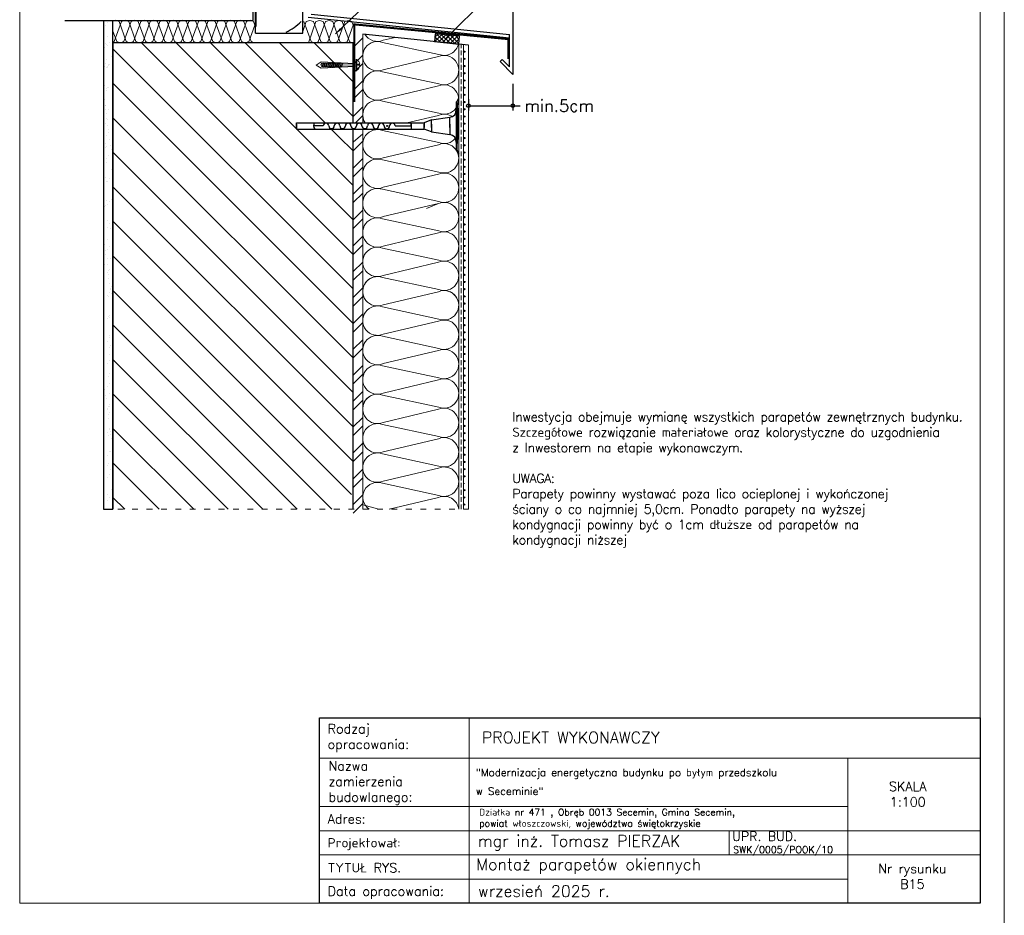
# Model space of a CAD drawing. Header units: millimetres. Extents: x 0 to 54826, y 42154 to 60442.
# Tile 59 of 64: x 50676 to 52726, y 48119 to 49984. Entities that reach past the tile are written whole.
import ezdxf

# ---------------------------------------------------------------- set-up
doc = ezdxf.new("R2010")
doc.units = ezdxf.units.MM
for name, pattern in [('ACAD_ISO03W100', [30, 12, -18]), ('AUSGEZOGEN', [0]), ('DASHEDX2', [1.5, 1, -0.5])]:
    doc.linetypes.add(name, pattern=pattern)
for name, color, linetype in [('A-BUD-MA-MATERIALY', 7, 'Continuous'), ('BLECH-BEFESTIGUNG', 242, 'AUSGEZOGEN'), ('DAEMMUNG', 2, 'AUSGEZOGEN'), ('FENSTER', 44, 'AUSGEZOGEN')]:
    doc.layers.add(name, color=color, linetype=linetype)
for name, color, linetype, lineweight in [('cienka', 3, 'Continuous', 18), ('linia', 100, 'Continuous', 25), ('opisy', 4, 'Continuous', 18), ('przerywa drobna', 130, 'DASHEDX2', 0), ('wymiary', 251, 'Continuous', 15)]:
    doc.layers.add(name, color=color, linetype=linetype, lineweight=lineweight)
doc.styles.add('KASIA', font='romans.shx', dxfattribs={"height": 20})
doc.styles.get("Standard").update_dxf_attribs({"font": 'GOTHIC.TTF'})
doc.styles.add('style1', font='simplex.shx')
doc.dimstyles.new('ocieplenie', dxfattribs={"dimtxt": 40, "dimasz": 15, "dimexe": 10, "dimexo": 20, "dimgap": 6, "dimtad": 1, "dimdec": 0, "dimzin": 1, "dimtxsty": 'style1', "dimblk": 'SMALL', "dimcen": 50, "dimclrd": 8, "dimclre": 8, "dimclrt": 2, "dimadec": 0, "dimazin": 0, "dimtfac": 1, "dimtdec": 0, "dimtmove": 0, "dimatfit": 3, "dimfxl": 1, "dimarcsym": 0})

# ---------------------------------------------------------------- blocks, each defined once
blk = doc.blocks.new('_Small')
at = {"color": 0, "linetype": 'ByBlock', "lineweight": -2}
blk.add_circle((0, 0), 0.25, dxfattribs=at)
blk = doc.blocks.new('*D434')
at = {"layer": 'Defpoints', "color": 0, "transparency": 16777216}
for p in [(51702.8, 49870), (51610.3, 49838.2), (51702.8, 49804.8)]:
    blk.add_point(p, dxfattribs=at)
at = {"layer": 'linia', "color": 8, "lineweight": -2, "transparency": 16777216}
for p, q in [((51702.8, 49850), (51702.8, 49794.8)), ((51610.3, 49818.2), (51610.3, 49794.8)), ((51610.3, 49804.8), (51702.8, 49804.8)), ((51702.8, 49804.8), (51717.8, 49804.8))]:
    blk.add_line(p, q, dxfattribs=at)
at = {"layer": 'linia', "color": 8, "lineweight": -2, "transparency": 16777216, "xscale": 15, "yscale": 15, "zscale": 15, "rotation": 180}
blk.add_blockref('_Small', (51610.3, 49804.8), dxfattribs=at)
at = {"layer": 'linia', "color": 8, "lineweight": -2, "transparency": 16777216, "xscale": 15, "yscale": 15, "zscale": 15}
blk.add_blockref('_Small', (51702.8, 49804.8), dxfattribs=at)
at = {"layer": 'linia', "color": 2, "lineweight": 0, "transparency": 16777216, "insert": (51799.4, 49804.8), "char_height": 40, "attachment_point": 5, "style": 'style1'}
blk.add_mtext('{\\Fromans|c238;\\H0.625x;min.5cm}', dxfattribs=at)

msp = doc.modelspace()

# ---------------------------------------------------------------- hatches: boundary and pattern name
at = {"layer": 'linia', "true_color": 0x000000}
h = msp.add_hatch(dxfattribs=at)
h.set_pattern_fill('ANSI37', color=18, scale=2, style=0)
h.set_pattern_definition([(45, (198525.461, 23011.689), (-4.49012806, 4.49012806), []), (135, (198525.461, 23011.689), (-4.49012806, -4.49012806), [])])
h.paths.add_polyline_path([(51541.399, 49954.635), (51539.7, 49938.41), (51590.323, 49933.11), (51592.021, 49949.335)])
for points in [[(51601.501, 49918.541, 1), (51601.501, 49915.959, 1)], [(51601.651, 49918.541, 1), (51601.651, 49915.959, 1)], [(51601.651, 49903.555, 1), (51601.651, 49900.973, 1)], [(51601.651, 49888.568, 1), (51601.651, 49885.986, 1)], [(51601.614, 49873.582, 1), (51601.614, 49871, 1)], [(51601.764, 49873.61, 1), (51601.764, 49871.028, 1)], [(51601.764, 49858.623, 1), (51601.764, 49856.041, 1)], [(51601.727, 49843.635, 1), (51601.727, 49841.053, 1)], [(51601.727, 49828.649, 1), (51601.727, 49826.067, 1)], [(51601.689, 49813.662, 1), (51601.689, 49811.08, 1)], [(51601.689, 49798.676, 1), (51601.689, 49796.094, 1)], [(51601.651, 49783.688, 1), (51601.651, 49781.106, 1)], [(51601.614, 49753.715, 1), (51601.614, 49751.133, 1)], [(51601.651, 49768.701, 1), (51601.651, 49766.119, 1)], [(51601.764, 49753.715, 1), (51601.764, 49751.133, 1)], [(51601.764, 49738.729, 1), (51601.764, 49736.147, 1)], [(51601.727, 49723.741, 1), (51601.727, 49721.158, 1)], [(51601.689, 49693.768, 1), (51601.689, 49691.186, 1)], [(51601.727, 49708.754, 1), (51601.727, 49706.172, 1)], [(51601.689, 49678.781, 1), (51601.689, 49676.199, 1)], [(51601.651, 49663.793, 1), (51601.651, 49661.211, 1)], [(51601.614, 49633.82, 1), (51601.614, 49631.238, 1)], [(51601.651, 49648.807, 1), (51601.651, 49646.225, 1)], [(51602.217, 49633.914, 1), (51602.217, 49631.332, 1)], [(51602.217, 49618.928, 1), (51602.217, 49616.346, 1)], [(51602.179, 49603.94, 1), (51602.179, 49601.358, 1)], [(51602.141, 49573.967, 1), (51602.141, 49571.385, 1)], [(51602.179, 49588.953, 1), (51602.179, 49586.371, 1)], [(51602.141, 49558.98, 1), (51602.141, 49556.398, 1)], [(51602.104, 49543.992, 1), (51602.104, 49541.41, 1)], [(51602.104, 49529.006, 1), (51602.104, 49526.424, 1)], [(51602.066, 49514.019, 1), (51602.066, 49511.437, 1)], [(51602.066, 49514.018, 1), (51602.066, 49511.436, 1)], [(51602.066, 49499.032, 1), (51602.066, 49496.45, 1)], [(51602.028, 49484.044, 1), (51602.028, 49481.462, 1)], [(51602.028, 49469.057, 1), (51602.028, 49466.475, 1)], [(51601.991, 49454.071, 1), (51601.991, 49451.489, 1)], [(51601.991, 49439.084, 1), (51601.991, 49436.502, 1)], [(51601.953, 49424.096, 1), (51601.953, 49421.514, 1)], [(51601.953, 49409.11, 1), (51601.953, 49406.528, 1)], [(51601.915, 49394.124, 1), (51601.915, 49391.541, 1)], [(51601.915, 49394.124, 1), (51601.915, 49391.541, 1)], [(51601.878, 49364.149, 1), (51601.878, 49361.567, 1)], [(51601.915, 49379.137, 1), (51601.915, 49376.555, 1)], [(51601.878, 49349.163, 1), (51601.878, 49346.58, 1)], [(51601.84, 49334.176, 1), (51601.84, 49331.594, 1)], [(51601.802, 49304.202, 1), (51601.802, 49301.62, 1)], [(51601.84, 49319.19, 1), (51601.84, 49316.608, 1)], [(51601.802, 49289.215, 1), (51601.802, 49286.633, 1)], [(51601.764, 49274.229, 1), (51601.764, 49271.647, 1)], [(51601.764, 49274.229, 1), (51601.764, 49271.647, 1)], [(51601.727, 49244.254, 1), (51601.727, 49241.672, 1)], [(51601.764, 49259.242, 1), (51601.764, 49256.66, 1)], [(51601.727, 49229.268, 1), (51601.727, 49226.686, 1)], [(51601.689, 49214.281, 1), (51601.689, 49211.699, 1)], [(51601.651, 49184.307, 1), (51601.651, 49181.725, 1)], [(51601.689, 49199.295, 1), (51601.689, 49196.713, 1)], [(51601.651, 49169.321, 1), (51601.651, 49166.738, 1)], [(51601.614, 49154.334, 1), (51601.614, 49151.752, 1)], [(51601.764, 49154.342, 1), (51601.764, 49151.76, 1)], [(51601.764, 49139.355, 1), (51601.764, 49136.773, 1)], [(51601.727, 49124.367, 1), (51601.727, 49121.785, 1)], [(51601.727, 49109.381, 1), (51601.727, 49106.799, 1)], [(51601.689, 49094.394, 1), (51601.689, 49091.812, 1)], [(51601.689, 49079.408, 1), (51601.689, 49076.826, 1)], [(51601.651, 49064.42, 1), (51601.651, 49061.838, 1)], [(51601.651, 49049.434, 1), (51601.651, 49046.851, 1)], [(51601.614, 49034.447, 1), (51601.614, 49031.865, 1)], [(51601.614, 49019.416, 1), (51601.614, 49016.834, 1)], [(51601.614, 49005.594, 1), (51601.614, 49003.012, 1)], [(51601.576, 48990.606, 1), (51601.576, 48988.023, 1)], [(51601.576, 48975.619, 1), (51601.576, 48973.037, 1)]]:
    msp.add_hatch(color=18, dxfattribs=at).paths.add_polyline_path(points)

# ---------------------------------------------------------------- linework, layer by layer
at = {"color": 18, "true_color": 0x000000}
msp.add_line((51610.342, 49931.014), (51390.323, 49954.05), dxfattribs=at)
at = {"layer": 'A-BUD-MA-MATERIALY', "color": 18, "lineweight": 0, "true_color": 0x000000}
for p, q in [((51432.757, 49941.001), (51457.913, 49946.973)), ((51548.963, 49911.451), (51431.654, 49936.677)), ((51432.757, 49879.801), (51547.86, 49907.127)), ((51548.963, 49850.251), (51431.654, 49875.477)), ((51432.757, 49818.601), (51547.86, 49845.927)), ((51548.963, 49789.051), (51431.654, 49814.277)), ((51482.429, 49769.193), (51547.86, 49784.727)), ((51482.429, 49769.193), (51547.86, 49784.727)), ((51548.963, 49727.851), (51431.654, 49753.077)), ((51548.963, 49727.851), (51431.654, 49753.077)), ((51432.757, 49696.201), (51547.86, 49723.527)), ((51432.757, 49696.201), (51547.86, 49723.527)), ((51548.963, 49666.651), (51431.654, 49691.877)), ((51548.963, 49666.651), (51431.654, 49691.877)), ((51432.757, 49635.001), (51547.86, 49662.327)), ((51432.757, 49635.001), (51547.86, 49662.327)), ((51548.963, 49605.451), (51431.654, 49630.677)), ((51548.963, 49605.451), (51431.654, 49630.677)), ((51432.757, 49573.801), (51547.86, 49601.127)), ((51522.808, 49590.62), (51547.86, 49601.127)), ((51548.963, 49544.251), (51431.654, 49569.477)), ((51432.757, 49512.601), (51547.86, 49539.927)), ((51548.963, 49483.051), (51431.654, 49508.277)), ((51432.757, 49451.401), (51547.86, 49478.727)), ((51548.963, 49421.851), (51431.654, 49447.077)), ((51432.757, 49390.201), (51547.86, 49417.527)), ((51432.757, 49390.201), (51547.86, 49417.527)), ((51548.963, 49360.651), (51431.654, 49385.877)), ((51548.963, 49360.651), (51431.654, 49385.877)), ((51432.757, 49329.001), (51547.86, 49356.327)), ((51548.963, 49299.451), (51431.654, 49324.677)), ((51432.757, 49267.801), (51547.86, 49295.127)), ((51548.963, 49238.251), (51431.654, 49263.477)), ((51432.757, 49206.601), (51547.86, 49233.927)), ((51548.963, 49177.051), (51431.654, 49202.277)), ((51432.757, 49145.401), (51547.86, 49172.727)), ((51432.757, 49145.401), (51547.86, 49172.727)), ((51548.963, 49115.851), (51431.654, 49141.077)), ((51548.963, 49115.851), (51431.654, 49141.077)), ((51432.757, 49084.201), (51547.86, 49111.527)), ((51548.963, 49054.651), (51431.654, 49079.877)), ((51432.757, 49023.001), (51547.86, 49050.327)), ((51548.963, 48993.451), (51431.654, 49018.677)), ((51445.24, 48964.765), (51547.86, 48989.127))]:
    msp.add_line(p, q, dxfattribs=at)
for centre, start, end in [((51420.923, 49908.02), 69.470237, 292.752216), ((51420.923, 49969.22), 210.691119, 292.752216), ((51559.694, 49940.108), 249.470237, 348.202892), ((51559.694, 49878.908), 249.470237, 112.752216), ((51420.923, 49846.82), 69.470237, 292.752216), ((51559.694, 49817.708), 249.470237, 112.752216), ((51420.923, 49785.62), 69.470237, 212.46782), ((51420.923, 49785.62), 154.671872, 212.46782), ((51559.694, 49756.508), 55.032894, 112.752216), ((51559.694, 49756.508), 55.032894, 112.752216), ((51420.923, 49724.42), 69.470237, 292.752216), ((51420.923, 49724.42), 69.470237, 292.752216), ((51420.923, 49785.62), 253.896232, 286.103768), ((51420.923, 49785.62), 253.896232, 286.103768), ((51559.694, 49756.508), 249.470237, 320.567327), ((51559.694, 49756.508), 249.470237, 320.567327), ((51559.694, 49695.308), 249.470237, 112.752216), ((51559.694, 49695.308), 249.470237, 112.752216), ((51420.923, 49663.22), 69.470237, 292.752216), ((51420.923, 49663.22), 69.470237, 292.752216), ((51559.694, 49634.108), 249.470237, 112.752216), ((51559.694, 49634.108), 249.470237, 112.752216), ((51420.923, 49602.02), 69.470237, 292.752216), ((51559.694, 49572.908), 249.470237, 112.752216), ((51559.694, 49572.908), 35.369109, 112.752216), ((51420.923, 49540.82), 69.470237, 292.752216), ((51559.694, 49511.708), 249.470237, 112.752216), ((51420.923, 49479.62), 69.470237, 292.752216), ((51559.694, 49450.508), 249.470237, 112.752216), ((51420.923, 49418.42), 69.470237, 201.872908), ((51420.923, 49418.42), 69.470237, 292.752216), ((51420.923, 49418.42), 69.470237, 292.752216), ((51559.694, 49389.308), 35.369109, 112.752216), ((51559.694, 49389.308), 249.470237, 112.752216), ((51420.923, 49357.22), 69.470237, 292.752216), ((51559.694, 49328.108), 249.470237, 112.752216), ((51420.923, 49296.02), 69.470237, 292.752216), ((51559.694, 49266.908), 249.470237, 112.752216), ((51420.923, 49234.82), 69.470237, 292.752216), ((51559.694, 49205.708), 249.470237, 112.752216), ((51420.923, 49173.62), 69.470237, 201.872908), ((51420.923, 49173.62), 69.470237, 292.752216), ((51420.923, 49173.62), 69.470237, 292.752216), ((51559.694, 49144.508), 249.470237, 112.752216), ((51420.923, 49112.42), 69.470237, 292.752216), ((51559.694, 49083.308), 249.470237, 112.752216), ((51420.923, 49051.22), 69.470237, 292.752216), ((51559.694, 49022.108), 249.470237, 112.752216), ((51420.923, 48990.02), 69.470237, 235.622683), ((51559.694, 48960.908), 7.241321, 112.752216)]:
    msp.add_arc(centre, 30.6, start, end, dxfattribs=at)
at = {"layer": 'BLECH-BEFESTIGUNG', "color": 18, "true_color": 0x000000}
for p, q in [((51702.773, 50010.502), (51702.773, 49870.005)), ((51276.623, 49989.102), (51696.211, 49946.42)), ((51283.185, 49995.011), (51696.211, 49952.995)), ((51696.211, 49885.849), (51696.211, 49952.995)), ((51676.257, 49896.521), (51680.896, 49901.162)), ((51696.211, 49885.849), (51680.896, 49901.162)), ((51702.773, 49870.005), (51676.257, 49896.521))]:
    msp.add_line(p, q, dxfattribs=at)
at = {"layer": 'BLECH-BEFESTIGUNG', "color": 18, "lineweight": 0, "true_color": 0x000000}
for p, q in [((51376.847, 49901.981), (51376.847, 49877.559)), ((51377.977, 49901.981), (51377.977, 49877.559)), ((51293.42, 49889.514, 15), (51303.591, 49896.431, 15)), ((51293.42, 49889.514, 15), (51303.591, 49882.792, 15)), ((51305.421, 49893.476), (51302.893, 49889.583)), ((51302.893, 49889.583), (51305.444, 49885.718)), ((51303.591, 49896.431, 15), (51373.061, 49892.774, 15)), ((51303.591, 49882.792, 15), (51373.061, 49886.255, 15)), ((51306.562, 49893.476), (51305.421, 49893.476)), ((51305.444, 49885.718), (51307.997, 49893.476)), ((51306.585, 49885.718), (51305.444, 49885.718)), ((51307.2, 49891.536), (51306.562, 49893.476)), ((51306.585, 49885.718), (51309.137, 49893.476)), ((51307.359, 49891.536), (51307.2, 49891.536)), ((51307.974, 49885.718), (51307.336, 49887.657)), ((51310.301, 49885.718), (51307.974, 49885.718)), ((51310.278, 49893.476), (51307.997, 49893.476)), ((51309.161, 49885.718), (51311.713, 49893.476)), ((51310.916, 49891.536), (51310.278, 49893.476)), ((51310.301, 49885.718), (51312.854, 49893.476)), ((51311.69, 49885.718), (51311.052, 49887.657)), ((51314.017, 49885.718), (51311.69, 49885.718)), ((51313.994, 49893.476), (51311.713, 49893.476)), ((51312.877, 49885.718), (51315.429, 49893.476)), ((51314.632, 49891.536), (51313.994, 49893.476)), ((51314.017, 49885.718), (51316.57, 49893.476)), ((51315.406, 49885.718), (51314.768, 49887.657)), ((51317.734, 49885.718), (51315.406, 49885.718)), ((51317.711, 49893.476), (51315.429, 49893.476)), ((51316.593, 49885.718), (51319.147, 49893.476)), ((51318.349, 49891.536), (51317.711, 49893.476)), ((51317.734, 49885.718), (51320.287, 49893.476)), ((51319.123, 49885.718), (51318.485, 49887.657)), ((51321.451, 49885.718), (51319.123, 49885.718)), ((51321.427, 49893.476), (51319.147, 49893.476)), ((51320.31, 49885.718), (51322.863, 49893.476)), ((51322.066, 49891.536), (51321.427, 49893.476)), ((51321.451, 49885.718), (51324.003, 49893.476)), ((51322.839, 49885.718), (51322.201, 49887.657)), ((51325.167, 49885.718), (51322.839, 49885.718)), ((51325.144, 49893.476), (51322.863, 49893.476)), ((51324.026, 49885.718), (51326.579, 49893.476)), ((51325.782, 49891.536), (51325.144, 49893.476)), ((51325.167, 49885.718), (51327.719, 49893.476)), ((51326.556, 49885.718), (51325.918, 49887.657)), ((51328.883, 49885.718), (51326.556, 49885.718)), ((51328.86, 49893.476), (51326.579, 49893.476)), ((51327.743, 49885.718), (51330.295, 49893.476)), ((51329.498, 49891.536), (51328.86, 49893.476)), ((51328.883, 49885.718), (51331.437, 49893.476)), ((51330.273, 49885.718), (51329.634, 49887.657)), ((51332.6, 49885.718), (51330.273, 49885.718)), ((51332.577, 49893.476), (51330.295, 49893.476)), ((51331.459, 49885.718), (51334.012, 49893.476)), ((51333.215, 49891.536), (51332.577, 49893.476)), ((51332.6, 49885.718), (51335.153, 49893.476)), ((51333.989, 49885.718), (51333.351, 49887.657)), ((51336.316, 49885.718), (51333.989, 49885.718)), ((51336.293, 49893.476), (51334.012, 49893.476)), ((51335.176, 49885.718), (51337.728, 49893.476)), ((51336.931, 49891.536), (51336.293, 49893.476)), ((51336.316, 49885.718), (51338.869, 49893.476)), ((51337.705, 49885.718), (51337.067, 49887.657)), ((51340.033, 49885.718), (51337.705, 49885.718)), ((51340.009, 49893.476), (51337.728, 49893.476)), ((51338.892, 49885.718), (51341.445, 49893.476)), ((51340.648, 49891.536), (51340.009, 49893.476)), ((51340.033, 49885.718), (51342.585, 49893.476)), ((51341.421, 49885.718), (51340.783, 49887.657)), ((51343.749, 49885.718), (51341.421, 49885.718)), ((51343.727, 49893.476), (51341.445, 49893.476)), ((51342.608, 49885.718), (51345.162, 49893.476)), ((51344.365, 49891.536), (51343.727, 49893.476)), ((51343.749, 49885.718), (51346.302, 49893.476)), ((51345.139, 49885.718), (51344.5, 49887.657)), ((51347.466, 49885.718), (51345.139, 49885.718)), ((51347.443, 49893.476), (51345.162, 49893.476)), ((51346.326, 49885.718), (51348.878, 49893.476)), ((51375.729, 49886.976), (51347.304, 49887.657)), ((51375.762, 49892.2), (51348.581, 49891.536)), ((51377.977, 49877.559), (51376.966, 49877.559)), ((51380.134, 49891.457), (51380.134, 49889.223)), ((51384.284, 49891.457), (51380.134, 49891.457)), ((51380.134, 49889.223), (51384.284, 49889.223))]:
    msp.add_line(p, q, dxfattribs=at)
at = {"layer": 'BLECH-BEFESTIGUNG', "color": 18, "true_color": 0x000000, "const_width": 4.187, "elevation": 15}
msp.add_lwpolyline([(51373.068, 49812.712), (51373.068, 49974.08), (51693.288, 49943.344)], dxfattribs=at)
at = {"layer": 'BLECH-BEFESTIGUNG', "color": 18, "true_color": 0x000000, "const_width": 4.187}
msp.add_lwpolyline([(51693.288, 49945.699), (51693.288, 49902.018)], dxfattribs=at)
at = {"layer": 'BLECH-BEFESTIGUNG', "color": 18, "lineweight": 0, "true_color": 0x000000}
for start, end in [(8.309556, 61.674469), (298.325531, 357.741105)]:
    msp.add_arc((51372.137, 49889.702), 12.143, start, end, dxfattribs=at)
at = {"layer": 'cienka', "color": 18, "true_color": 0x000000}
for p, q in [((52726.075, 51064.309), (52726.075, 48094.309)), ((52726.075, 48094.309), (52726.075, 51064.309)), ((50676.075, 48144.309), (50676.075, 51014.309)), ((50676.075, 48144.309), (50676.075, 51014.309)), ((52676.075, 51014.309), (52676.075, 48144.309)), ((52153.054, 48296.056), (52153.054, 48245.707)), ((52364.075, 48245.074), (52676.075, 48245.074)), ((52676.075, 48144.309), (50676.075, 48144.309))]:
    msp.add_line(p, q, dxfattribs=at)
at = {"layer": 'DAEMMUNG', "color": 18, "true_color": 0x000000}
msp.add_lwpolyline([(51541.399, 49954.635), (51539.7, 49938.41), (51590.323, 49933.11), (51592.021, 49949.335)], close=True, dxfattribs=at)
at = {"layer": 'FENSTER', "color": 18, "true_color": 0x000000}
for p, q in [((51265.44, 49955.854), (51265.44, 50051.819)), ((51265.44, 49955.854), (51265.44, 50051.819)), ((51162.315, 49982.471), (51162.315, 50015.283)), ((51167.003, 49955.854), (51167.003, 50019.971)), ((51168.352, 49969.971), (51168.352, 50013.721)), ((50770.323, 49982.471), (51162.315, 49982.471)), ((51167.003, 49955.854), (51265.44, 49955.854))]:
    msp.add_line(p, q, dxfattribs=at)
msp.add_arc((51182.068, 50059.447), 112.483, 295.561276, 315.288684, dxfattribs=at)
at = {"layer": 'linia', "color": 18, "true_color": 0x000000}
for p, q in [((50850.323, 49982.471), (50850.323, 48964.765)), ((51586.398, 49812.707), (51590.323, 49820.398)), ((51585.15, 49812.707), (51585.15, 49712.707)), ((51585.15, 49812.707), (51586.398, 49812.707)), ((51586.398, 49812.707), (51586.398, 49712.707)), ((51586.398, 49812.707), (51588.264, 49787.425)), ((51533.431, 49775.203), (51518.14, 49769.193)), ((51533.431, 49775.203), (51571.941, 49780.813)), ((51533.431, 49759.193), (51533.431, 49775.203)), ((51571.941, 49759.193), (51571.941, 49780.856)), ((51588.264, 49787.425), (51588.264, 49737.99)), ((51252.427, 49759.193), (51252.427, 49769.193)), ((51252.427, 49769.193), (51329.542, 49769.193)), ((51252.427, 49766.221), (51252.427, 49756.221)), ((51252.427, 49756.221), (51329.542, 49756.221)), ((51308.163, 49762.75), (51287.769, 49762.707)), ((51329.542, 49769.193), (51428.028, 49769.193)), ((51329.542, 49756.221), (51415.056, 49756.221)), ((51406.752, 49756.221), (51518.14, 49756.221)), ((51419.724, 49769.193), (51518.14, 49769.193)), ((51457.794, 49762.707), (51490.848, 49762.707)), ((51490.848, 49762.707), (51490.848, 49769.193)), ((51490.848, 49769.193), (51490.848, 49756.221)), ((51518.14, 49769.193), (51518.14, 49759.193)), ((51518.14, 49756.221), (51518.14, 49766.221)), ((51533.431, 49750.212), (51518.14, 49756.221)), ((51533.431, 49766.221), (51533.431, 49750.212)), ((51571.941, 49766.221), (51571.941, 49744.559)), ((51533.431, 49750.212), (51571.941, 49744.601)), ((51586.398, 49712.707), (51588.264, 49737.99)), ((51585.15, 49712.707), (51586.398, 49712.707)), ((51586.398, 49712.707), (51590.323, 49705.016))]:
    msp.add_line(p, q, dxfattribs=at)
at = {"layer": 'linia', "color": 18, "lineweight": 0, "true_color": 0x000000}
for p, q in [((50870.323, 49980.967), (50875.581, 49982.72)), ((50873.059, 49938.322), (50888.051, 49980.212)), ((50883.069, 49980.224), (50875.581, 49982.72)), ((50898.061, 49938.334), (50883.069, 49980.224)), ((50888.051, 49980.212), (50895.569, 49982.718)), ((50893.059, 49938.322), (50908.051, 49980.212)), ((50903.057, 49980.222), (50895.569, 49982.718)), ((50918.049, 49938.332), (50903.057, 49980.222)), ((50908.051, 49980.212), (50915.569, 49982.718)), ((50913.077, 49938.288), (50928.069, 49980.178)), ((50923.057, 49980.222), (50915.569, 49982.718)), ((50938.049, 49938.332), (50923.057, 49980.222)), ((50928.069, 49980.178), (50935.587, 49982.684)), ((50933.065, 49938.286), (50948.057, 49980.176)), ((50943.075, 49980.188), (50935.587, 49982.684)), ((50958.067, 49938.298), (50943.075, 49980.188)), ((50948.057, 49980.176), (50955.575, 49982.682)), ((50953.066, 49938.286), (50968.058, 49980.176)), ((50963.063, 49980.186), (50955.575, 49982.682)), ((50978.055, 49938.296), (50963.063, 49980.186)), ((50968.058, 49980.176), (50975.576, 49982.682)), ((50973.084, 49938.252), (50988.076, 49980.142)), ((50983.064, 49980.186), (50975.576, 49982.682)), ((50998.056, 49938.296), (50983.064, 49980.186)), ((50988.076, 49980.142), (50995.594, 49982.648)), ((50993.072, 49938.25), (51008.064, 49980.14)), ((51003.082, 49980.152), (50995.594, 49982.648)), ((51018.076, 49938.262), (51003.082, 49980.152)), ((51008.088, 49980.206), (51015.612, 49982.714)), ((51013.054, 49938.196), (51028.046, 49980.086)), ((51023.082, 49980.152), (51015.588, 49982.65)), ((51038.076, 49938.262), (51023.082, 49980.152)), ((51028.07, 49980.152), (51035.588, 49982.658)), ((51033.084, 49938.238), (51048.076, 49980.128)), ((51043.076, 49980.174), (51035.588, 49982.67)), ((51058.068, 49938.284), (51043.076, 49980.174)), ((51048.1, 49980.194), (51055.624, 49982.702)), ((51053.068, 49938.196), (51068.062, 49980.086)), ((51063.094, 49980.14), (51055.6, 49982.638)), ((51078.062, 49938.306), (51063.07, 49980.196)), ((51068.086, 49980.152), (51075.61, 49982.66)), ((51073.062, 49938.174), (51088.056, 49980.064)), ((51083.094, 49980.142), (51075.606, 49982.638)), ((51098.056, 49938.328), (51083.062, 49980.218)), ((51088.08, 49980.13), (51095.604, 49982.638)), ((51093.056, 49938.152), (51108.05, 49980.042)), ((51103.096, 49980.144), (51095.614, 49982.638)), ((51118.05, 49938.35), (51103.056, 49980.24)), ((51108.08, 49980.128), (51115.61, 49982.638)), ((51113.05, 49938.13), (51128.042, 49980.02)), ((51123.098, 49980.146), (51115.62, 49982.638)), ((51138.042, 49938.372), (51123.05, 49980.262)), ((51128.082, 49980.126), (51135.616, 49982.638)), ((51133.042, 49938.108), (51148.036, 49979.998)), ((51143.098, 49980.148), (51135.626, 49982.638)), ((51158.036, 49938.394), (51143.044, 49980.284)), ((51148.084, 49980.124), (51155.622, 49982.638)), ((51163.1, 49980.15), (51155.634, 49982.638)), ((51165.582, 49972.668), (51163.036, 49980.306)), ((51265.44, 49959.333), (51272.803, 49979.903)), ((51282.803, 49938.123), (51267.811, 49980.013)), ((51272.827, 49979.969), (51280.351, 49982.477)), ((51277.803, 49937.991), (51292.797, 49979.881)), ((51287.835, 49979.959), (51280.347, 49982.455)), ((51302.797, 49938.145), (51287.803, 49980.035)), ((51292.821, 49979.947), (51300.345, 49982.455)), ((51297.797, 49937.969), (51312.791, 49979.859)), ((51307.837, 49979.961), (51300.355, 49982.455)), ((51322.791, 49938.167), (51307.797, 49980.057)), ((51312.821, 49979.945), (51320.351, 49982.455)), ((51317.791, 49937.947), (51332.783, 49979.837)), ((51327.839, 49979.963), (51320.361, 49982.455)), ((51342.783, 49938.189), (51327.791, 49980.079)), ((51332.823, 49979.943), (51340.357, 49982.455)), ((51337.783, 49937.925), (51352.777, 49979.815)), ((51347.839, 49979.965), (51340.367, 49982.455)), ((51362.777, 49938.211), (51347.785, 49980.101)), ((51352.825, 49979.941), (51360.363, 49982.455)), ((51367.841, 49979.967), (51360.375, 49982.455)), ((51370.323, 49972.485), (51367.777, 49980.123)), ((50854.935, 49972.278), (50854.935, 49972.278)), ((50859.101, 49978.338), (50859.101, 49978.338)), ((50878.043, 49938.368), (50870.323, 49959.939)), ((51153.036, 49938.086), (51165.582, 49972.63)), ((51357.777, 49937.903), (51370.323, 49972.447)), ((50859.534, 49948.051), (50859.534, 49948.051)), ((50869.036, 49953.9), (50869.036, 49953.9)), ((50870.323, 49937.41), (50873.059, 49938.322)), ((50885.559, 49935.824), (50878.057, 49938.324)), ((50885.561, 49935.824), (50893.059, 49938.322)), ((50905.577, 49935.79), (50898.075, 49938.29)), ((50905.579, 49935.79), (50913.077, 49938.288)), ((50925.565, 49935.788), (50918.063, 49938.288)), ((50925.567, 49935.788), (50933.065, 49938.286)), ((50945.566, 49935.788), (50938.064, 49938.288)), ((50945.568, 49935.788), (50953.066, 49938.286)), ((50965.584, 49935.754), (50958.082, 49938.254)), ((50965.586, 49935.754), (50973.084, 49938.252)), ((50985.572, 49935.752), (50978.07, 49938.252)), ((50985.574, 49935.752), (50993.072, 49938.25)), ((51005.678, 49935.987), (50998.172, 49938.489)), ((51005.68, 49935.987), (51013.172, 49938.483)), ((51025.584, 49935.74), (51018.082, 49938.24)), ((51025.586, 49935.74), (51033.084, 49938.238)), ((51045.59, 49935.74), (51038.084, 49938.242)), ((51045.592, 49935.74), (51053.084, 49938.236)), ((51065.598, 49935.74), (51058.084, 49938.242)), ((51065.6, 49935.74), (51073.086, 49938.234)), ((51085.604, 49935.74), (51078.086, 49938.244)), ((51085.606, 49935.74), (51093.088, 49938.232)), ((51105.61, 49935.74), (51098.088, 49938.246)), ((51105.612, 49935.74), (51113.088, 49938.23)), ((51125.618, 49935.74), (51118.088, 49938.248)), ((51125.62, 49935.74), (51133.09, 49938.23)), ((51145.624, 49935.74), (51138.09, 49938.25)), ((51145.626, 49935.74), (51153.092, 49938.228)), ((51165.582, 49935.756), (51158.092, 49938.252)), ((51290.345, 49935.557), (51282.827, 49938.061)), ((51290.347, 49935.557), (51297.829, 49938.049)), ((51310.351, 49935.557), (51302.829, 49938.063)), ((51310.353, 49935.557), (51317.829, 49938.047)), ((51330.359, 49935.557), (51322.829, 49938.065)), ((51330.361, 49935.557), (51337.831, 49938.047)), ((51350.365, 49935.557), (51342.831, 49938.067)), ((51350.367, 49935.557), (51357.833, 49938.045)), ((51370.323, 49935.573), (51362.833, 49938.069)), ((51390.323, 49946.249), (51370.323, 49926.249)), ((51390.323, 49769.193), (51390.323, 49954.05)), ((50853.24, 49925.764), (50853.24, 49925.764)), ((50854.748, 49933.293), (50854.748, 49933.293)), ((50857.406, 49931.824), (50857.406, 49931.824)), ((50859.187, 49930.878), (50859.187, 49930.878)), ((50863.281, 49937.305), (50863.281, 49937.305)), ((51370.323, 49423.295), (50870.323, 49923.295)), ((51370.323, 49495.137), (50929.886, 49935.573)), ((50944.934, 49936.174), (50944.934, 49936.174)), ((51370.323, 49566.979), (51001.728, 49935.573)), ((51370.323, 49638.821), (51073.57, 49935.573)), ((51111.703, 49936.938), (51111.703, 49936.938)), ((51113.357, 49936.011), (51113.357, 49936.011)), ((51311.792, 49769.193), (51145.412, 49935.573)), ((51370.323, 49782.505), (51217.255, 49935.573)), ((51370.323, 49854.347), (51289.097, 49935.573)), ((50857.839, 49901.537), (50857.839, 49901.537)), ((50867.342, 49907.387), (50867.342, 49907.387)), ((50870.519, 49912.739), (50870.519, 49912.739)), ((51390.323, 49910.328), (51370.323, 49890.328)), ((50853.053, 49886.779), (50853.053, 49886.779)), ((50855.256, 49893.401), (50855.256, 49893.401)), ((50857.493, 49884.365), (50857.493, 49884.365)), ((50858.186, 49886.17), (50858.186, 49886.17)), ((50859.273, 49883.419), (50859.273, 49883.419)), ((50860.76, 49888.979), (50860.76, 49888.979)), ((50861.587, 49890.791), (50861.587, 49890.791)), ((50863.367, 49889.846), (50863.367, 49889.846)), ((51390.323, 49892.367), (51370.323, 49872.367)), ((50868.825, 49866.225), (50868.825, 49866.225)), ((50870.332, 49873.754), (50870.332, 49873.754)), ((51390.323, 49856.446), (51370.323, 49836.446)), ((50853.562, 49846.887), (50853.562, 49846.887)), ((50856.492, 49839.656), (50856.492, 49839.656)), ((50857.579, 49836.905), (50857.579, 49836.905)), ((50859.066, 49842.465), (50859.066, 49842.465)), ((50861.673, 49843.332), (50861.673, 49843.332)), ((51370.323, 49351.453), (50870.323, 49851.453)), ((51390.323, 49838.486), (51370.323, 49818.486)), ((50852.821, 49816.952), (50852.821, 49816.952)), ((50868.638, 49827.24), (50868.638, 49827.24)), ((50854.452, 49804.563), (50854.452, 49804.563)), ((50855.045, 49805.725), (50855.045, 49805.725)), ((50855.497, 49796.63), (50855.497, 49796.63)), ((50861.759, 49795.872), (50861.759, 49795.872)), ((51390.323, 49802.565), (51370.323, 49782.565)), ((50855.968, 49778.674), (50855.968, 49778.674)), ((50857.665, 49789.446), (50857.665, 49789.446)), ((50858.222, 49775.93), (50858.222, 49775.93)), ((50869.147, 49787.348), (50869.147, 49787.348)), ((50869.868, 49793.842), (50869.868, 49793.842)), ((51370.323, 49279.611), (50870.323, 49779.611)), ((51390.323, 49784.604), (51374.912, 49769.193)), ((51585.184, 49779.001), (51585.15, 49779.01)), ((50854.858, 49766.74), (50854.858, 49766.74)), ((50859.853, 49763.54), (50859.853, 49763.54)), ((50860.897, 49755.607), (50860.897, 49755.607)), ((51340.77, 49740.216), (51324.764, 49756.221)), ((51390.323, 49740.216), (51390.323, 49756.221)), ((50857.751, 49741.986), (50857.751, 49741.986)), ((50861.845, 49748.413), (50861.845, 49748.413)), ((50863.623, 49734.907), (50863.623, 49734.907)), ((51370.323, 49710.663), (51340.77, 49740.216)), ((51390.323, 49746.362), (51370.323, 49728.683)), ((51390.323, 48964.765), (51390.323, 49740.216)), ((50854.621, 49716.793), (50854.621, 49716.793)), ((50855.367, 49726.848), (50855.367, 49726.848)), ((50857.195, 49719.602), (50857.195, 49719.602)), ((50865.254, 49722.517), (50865.254, 49722.517)), ((50866.298, 49714.585), (50866.298, 49714.585)), ((50869.344, 49732.86), (50869.344, 49732.86)), ((51390.323, 49730.723), (51370.323, 49710.723)), ((50857.837, 49694.526), (50857.837, 49694.526)), ((50861.932, 49700.953), (50861.932, 49700.953)), ((50869.023, 49693.885), (50869.023, 49693.885)), ((51370.323, 49207.768), (50870.323, 49707.768)), ((51390.323, 49694.802), (51370.323, 49674.802)), ((50856.85, 49685.686), (50856.85, 49685.686)), ((51390.323, 49676.841), (51370.323, 49656.841)), ((50854.097, 49655.811), (50854.097, 49655.811)), ((50862.018, 49653.494), (50862.018, 49653.494)), ((50867.996, 49670.979), (50867.996, 49670.979)), ((50856.663, 49646.701), (50856.663, 49646.701)), ((50857.924, 49647.067), (50857.924, 49647.067)), ((51370.323, 49135.926), (50870.323, 49635.926)), ((51390.323, 49640.92), (51370.323, 49620.92)), ((51390.323, 49622.96), (51370.323, 49602.96)), ((50852.749, 49593.93), (50852.749, 49593.93)), ((50855.323, 49596.739), (50855.323, 49596.739)), ((50857.172, 49606.809), (50857.172, 49606.809)), ((50858.01, 49599.607), (50858.01, 49599.607)), ((50862.104, 49606.034), (50862.104, 49606.034)), ((50867.472, 49609.997), (50867.472, 49609.997)), ((51390.323, 49587.039), (51370.323, 49567.039)), ((51390.323, 49569.078), (51370.323, 49549.078)), ((50858.096, 49552.148), (50858.096, 49552.148)), ((50858.655, 49565.647), (50858.655, 49565.647)), ((50862.19, 49558.574), (50862.19, 49558.574)), ((50868.699, 49550.925), (50868.699, 49550.925)), ((51370.323, 49064.084), (50870.323, 49564.084)), ((50852.225, 49532.947), (50852.225, 49532.947)), ((50866.125, 49548.116), (50866.125, 49548.116)), ((51390.323, 49533.157), (51370.323, 49513.157)), ((50853.017, 49515.743), (50853.017, 49515.743)), ((50858.468, 49526.662), (50858.468, 49526.662)), ((50862.277, 49511.115), (50862.277, 49511.115)), ((51390.323, 49515.197), (51370.323, 49495.197)), ((50854.649, 49503.353), (50854.649, 49503.353)), ((50855.693, 49495.421), (50855.693, 49495.421)), ((50858.182, 49504.688), (50858.182, 49504.688)), ((50865.601, 49487.134), (50865.601, 49487.134)), ((51366.992, 48995.573), (50870.323, 49492.242)), ((50850.878, 49471.066), (50850.878, 49471.066)), ((50853.452, 49473.875), (50853.452, 49473.875)), ((50858.418, 49474.72), (50858.418, 49474.72)), ((50858.977, 49486.77), (50858.977, 49486.77)), ((51390.323, 49479.276), (51370.323, 49459.276)), ((50858.269, 49457.229), (50858.269, 49457.229)), ((50860.049, 49462.33), (50860.049, 49462.33)), ((50861.094, 49454.398), (50861.094, 49454.398)), ((50862.363, 49463.655), (50862.363, 49463.655)), ((51390.323, 49461.315), (51370.323, 49441.315)), ((50860.459, 49445.609), (50860.459, 49445.609)), ((50863.819, 49433.698), (50863.819, 49433.698)), ((50866.828, 49428.062), (50866.828, 49428.062)), ((50850.354, 49410.084), (50850.354, 49410.084)), ((50858.355, 49409.769), (50858.355, 49409.769)), ((50860.273, 49406.623), (50860.273, 49406.623)), ((50862.449, 49416.196), (50862.449, 49416.196)), ((50864.254, 49425.253), (50864.254, 49425.253)), ((50865.45, 49421.308), (50865.45, 49421.308)), ((50866.494, 49413.375), (50866.494, 49413.375)), ((51325.958, 48964.765), (50870.323, 49420.4)), ((51390.323, 49425.394), (51370.323, 49405.394)), ((51390.323, 49407.434), (51370.323, 49387.434)), ((50869.22, 49392.675), (50869.22, 49392.675)), ((50860.781, 49366.731), (50860.781, 49366.731)), ((50862.535, 49368.736), (50862.535, 49368.736)), ((50863.73, 49364.271), (50863.73, 49364.271)), ((51390.323, 49371.513), (51370.323, 49351.513)), ((50851.581, 49351.012), (50851.581, 49351.012)), ((50858.441, 49362.31), (50858.441, 49362.31)), ((51254.116, 48964.765), (50870.323, 49348.558)), ((51390.323, 49353.552), (51370.323, 49333.552)), ((50862.264, 49325.57), (50862.264, 49325.57)), ((50858.527, 49314.85), (50858.527, 49314.85)), ((50862.622, 49321.277), (50862.622, 49321.277)), ((50864.956, 49305.199), (50864.956, 49305.199)), ((51390.323, 49317.631), (51370.323, 49297.631)), ((50862.077, 49286.584), (50862.077, 49286.584)), ((50862.382, 49302.39), (50862.382, 49302.39)), ((51390.323, 49299.671), (51370.323, 49279.671)), ((50858.614, 49267.391), (50858.614, 49267.391)), ((50862.708, 49273.817), (50862.708, 49273.817)), ((51182.274, 48964.765), (50870.323, 49276.716)), ((51390.323, 49263.75), (51370.323, 49243.75)), ((50861.858, 49241.408), (50861.858, 49241.408)), ((50862.586, 49246.692), (50862.586, 49246.692)), ((51390.323, 49245.789), (51370.323, 49225.789)), ((50850.489, 49235.234), (50850.489, 49235.234)), ((50862.794, 49226.358), (50862.794, 49226.358)), ((50853.214, 49214.533), (50853.214, 49214.533)), ((50854.845, 49202.144), (50854.845, 49202.144)), ((50858.7, 49219.931), (50858.7, 49219.931)), ((50864.069, 49205.531), (50864.069, 49205.531)), ((51110.432, 48964.765), (50870.323, 49204.874)), ((51390.323, 49209.868), (51370.323, 49189.868)), ((50855.889, 49194.211), (50855.889, 49194.211)), ((50860.511, 49179.527), (50860.511, 49179.527)), ((50863.085, 49182.336), (50863.085, 49182.336)), ((51390.323, 49191.908), (51370.323, 49171.908)), ((50858.615, 49173.511), (50858.615, 49173.511)), ((50858.786, 49172.471), (50858.786, 49172.471)), ((50860.246, 49161.121), (50860.246, 49161.121)), ((50862.88, 49178.898), (50862.88, 49178.898)), ((50863.882, 49166.545), (50863.882, 49166.545)), ((50861.29, 49153.188), (50861.29, 49153.188)), ((51390.323, 49155.986), (51370.323, 49135.986)), ((50858.872, 49125.012), (50858.872, 49125.012)), ((50859.987, 49118.545), (50859.987, 49118.545)), ((50862.966, 49131.439), (50862.966, 49131.439)), ((50864.015, 49132.488), (50864.015, 49132.488)), ((50864.391, 49126.653), (50864.391, 49126.653)), ((50865.646, 49120.098), (50865.646, 49120.098)), ((51038.589, 48964.765), (50870.323, 49133.032)), ((51390.323, 49138.026), (51370.323, 49118.026)), ((50866.691, 49112.166), (50866.691, 49112.166)), ((51390.323, 49102.105), (51370.323, 49082.105)), ((50858.958, 49077.552), (50858.958, 49077.552)), ((50863.053, 49083.979), (50863.053, 49083.979)), ((50865.874, 49085.492), (50865.874, 49085.492)), ((50869.416, 49091.466), (50869.416, 49091.466)), ((51390.323, 49084.144), (51370.323, 49064.144)), ((50850.611, 49066.154), (50850.611, 49066.154)), ((50858.64, 49056.664), (50858.64, 49056.664)), ((50861.214, 49059.473), (50861.214, 49059.473)), ((50966.747, 48964.765), (50870.323, 49061.19)), ((50863.139, 49036.52), (50863.139, 49036.52)), ((50865.687, 49046.506), (50865.687, 49046.506)), ((51390.323, 49048.223), (51370.323, 49028.223)), ((50852.094, 49024.992), (50852.094, 49024.992)), ((50859.045, 49030.093), (50859.045, 49030.093)), ((51390.323, 49030.263), (51370.323, 49010.263)), ((50858.116, 48995.681), (50858.116, 48995.681)), ((50866.196, 49006.614), (50866.196, 49006.614)), ((50851.907, 48986.007), (50851.907, 48986.007)), ((50859.131, 48982.633), (50859.131, 48982.633)), ((50863.225, 48989.06), (50863.225, 48989.06)), ((50894.905, 48964.765), (50870.323, 48989.348)), ((51390.323, 48994.342), (51370.323, 48974.342)), ((51390.323, 48976.381), (51370.323, 48956.381)), ((50867.679, 48965.453), (50867.679, 48965.453)), ((51423.953, 48964.765), (51390.323, 48973.776))]:
    msp.add_line(p, q, dxfattribs=at)
at = {"layer": 'linia', "color": 18, "lineweight": 30, "true_color": 0x000000}
for p, q in [((50870.323, 49935.573), (50870.323, 48964.765)), ((51370.323, 49935.573), (50870.323, 49935.573)), ((51370.323, 49935.573), (50970.735, 49935.573)), ((51370.323, 49769.193), (51370.323, 49935.573)), ((51370.323, 48964.765), (51370.323, 49756.221))]:
    msp.add_line(p, q, dxfattribs=at)
at = {"layer": 'linia', "color": 18, "linetype": 'ACAD_ISO03W100', "lineweight": 0, "true_color": 0x000000}
msp.add_line((50850.323, 48964.765), (51610.322, 48964.765), dxfattribs=at)
at = {"layer": 'linia', "color": 18, "lineweight": 30, "true_color": 0x000000}
msp.add_lwpolyline([(50850.323, 48964.765), (50870.323, 48964.765), (50870.323, 49982.471)], dxfattribs=at)
at = {"layer": 'linia', "color": 18, "true_color": 0x000000}
for centre, radius in [((51601.501, 49917.25), 1.291), ((51601.651, 49917.25), 1.291), ((51601.651, 49902.264), 1.291), ((51601.651, 49887.277), 1.291), ((51601.614, 49872.291), 1.291), ((51601.764, 49872.319), 1.291), ((51601.764, 49857.332), 1.291), ((51601.727, 49842.344), 1.291), ((51601.727, 49827.358), 1.291), ((51601.689, 49812.371), 1.291), ((51601.689, 49797.385), 1.291), ((51601.651, 49782.397), 1.291), ((51440.902, 49762.75), 1.068), ((51601.614, 49752.424), 1.291), ((51601.651, 49767.41), 1.291), ((51601.764, 49752.424), 1.291), ((51601.764, 49737.438), 1.291), ((51601.727, 49722.45), 1.291), ((51601.689, 49692.477), 1.291), ((51601.727, 49707.463), 1.291), ((51601.689, 49677.49), 1.291), ((51601.651, 49662.502), 1.291), ((51601.614, 49632.529), 1.291), ((51601.651, 49647.516), 1.291), ((51602.217, 49632.623), 1.291), ((51602.217, 49617.637), 1.291), ((51602.179, 49602.649), 1.291), ((51602.141, 49572.676), 1.291), ((51602.179, 49587.662), 1.291), ((51602.141, 49557.689), 1.291), ((51602.104, 49542.701), 1.291), ((51602.104, 49527.715), 1.291), ((51602.066, 49512.728), 1.291), ((51602.066, 49512.727), 1.291), ((51602.066, 49497.741), 1.291), ((51602.028, 49482.753), 1.291), ((51602.028, 49467.766), 1.291), ((51601.991, 49452.78), 1.291), ((51601.991, 49437.793), 1.291), ((51601.953, 49422.805), 1.291), ((51601.953, 49407.819), 1.291), ((51601.915, 49392.832), 1.291), ((51601.915, 49392.832), 1.291), ((51601.878, 49362.858), 1.291), ((51601.915, 49377.846), 1.291), ((51601.878, 49347.872), 1.291), ((51601.84, 49332.885), 1.291), ((51601.802, 49302.911), 1.291), ((51601.84, 49317.899), 1.291), ((51601.802, 49287.924), 1.291), ((51601.764, 49272.938), 1.291), ((51601.764, 49272.938), 1.291), ((51601.727, 49242.963), 1.291), ((51601.764, 49257.951), 1.291), ((51601.727, 49227.977), 1.291), ((51601.689, 49212.99), 1.291), ((51601.651, 49183.016), 1.291), ((51601.689, 49198.004), 1.291), ((51601.651, 49168.029), 1.291), ((51601.614, 49153.043), 1.291), ((51601.764, 49153.051), 1.291), ((51601.764, 49138.064), 1.291), ((51601.727, 49123.076), 1.291), ((51601.727, 49108.09), 1.291), ((51601.689, 49093.103), 1.291), ((51601.689, 49078.117), 1.291), ((51601.651, 49063.129), 1.291), ((51601.651, 49048.142), 1.291), ((51601.614, 49033.156), 1.291), ((51601.614, 49004.303), 1.291), ((51601.576, 48989.315), 1.291), ((51601.576, 48974.328), 1.291)]:
    msp.add_circle(centre, radius, dxfattribs=at)
for centre, radius, start, end in [((51570.389, 49795.536), 14.804, 276.014237, 4.387519), ((51297.831, 49762.837), 10.063, 140.825218, 221.108631), ((51313.914, 49762.75), 5.751, 0, 180), ((51325.416, 49762.75), 5.751, 180, 0), ((51336.917, 49762.75), 5.751, 0, 180), ((51348.419, 49762.75), 5.751, 180, 0), ((51359.921, 49762.75), 5.751, 0, 180), ((51371.423, 49762.75), 5.751, 180, 0), ((51382.924, 49762.75), 5.751, 0, 180), ((51394.426, 49762.75), 5.751, 180, 0), ((51405.928, 49762.75), 5.751, 0, 180), ((51417.484, 49762.755), 5.805, 180.04946, 359.523409), ((51429.04, 49762.707), 5.751, 0, 180), ((51440.541, 49762.707), 5.751, 180, 0), ((51452.043, 49762.707), 5.751, 0, 180), ((51570.389, 49729.879), 14.804, 355.612481, 83.985763)]:
    msp.add_arc(centre, radius, start, end, dxfattribs=at)
at = {"layer": 'opisy', "color": 18, "linetype": 'Continuous', "lineweight": 0, "true_color": 0x000000, "flags": 128}
for points in [[(51300.365, 48144.309), (51300.365, 48530.606), (51611.654, 48530.572), (51611.654, 48144.274)], [(52400.075, 48446.606), (52676.075, 48446.606), (52676.075, 48295.423), (52400.075, 48295.423)]]:
    msp.add_lwpolyline(points, close=True, dxfattribs=at)
for points in [[(51300.365, 48530.589), (52676.075, 48530.589), (52676.075, 48446.606), (51300.365, 48446.606)], [(52340.075, 48530.589), (52676.075, 48530.589)], [(51300.365, 48345.823), (52400.075, 48345.823), (52400.075, 48194.674), (51300.365, 48194.674)], [(51300.365, 48295.423), (52400.075, 48295.423), (52400.075, 48245.074), (51300.365, 48245.074)], [(52340.075, 48295.423), (52676.075, 48295.423)], [(51300.365, 48245.074), (52400.075, 48245.074), (52400.075, 48194.692), (51300.365, 48194.692)], [(51336.365, 48194.692), (52400.075, 48194.692), (52400.075, 48144.309), (51336.365, 48144.309)]]:
    msp.add_lwpolyline(points, dxfattribs=at)
at = {"layer": 'opisy', "color": 18, "lineweight": 25, "true_color": 0x000000}
msp.add_lwpolyline([(51300.365, 48530.589), (52676.075, 48530.589), (52676.075, 48144.309), (51300.365, 48144.309)], close=True, dxfattribs=at)
at = {"layer": 'przerywa drobna', "color": 18, "lineweight": 13, "ltscale": 10, "true_color": 0x000000}
msp.add_line((51595.323, 48964.765), (51595.323, 49932.586), dxfattribs=at)
at = {"layer": 'wymiary', "color": 18, "true_color": 0x000000}
for p, q in [((51590.323, 48964.765), (51590.323, 49933.11)), ((51600.323, 48964.765), (51600.323, 49932.063)), ((51610.322, 48964.765), (51610.342, 49931.014))]:
    msp.add_line(p, q, dxfattribs=at)

# ---------------------------------------------------------------- texts
at = {"layer": 'cienka', "color": 18, "true_color": 0x000000, "insert": (51701.705, 49166.674), "char_height": 19.2, "width": 911.60157, "attachment_point": 1}
msp.add_mtext('{\\Fromans|c0;\\T0.95;Inwestycja obejmuje wymianę wszystkich parapetów zewnętrznych budynku. ^JSzczegółowe rozwiązanie materiałowe oraz kolorystyczne do uzgodnienia ^Jz Inwestorem na etapie wykonawczym.\\P\\PUWAGA:\\PParapety powinny wystawać poza lico ocieplonej i wykończonej ściany o co najmniej 5,0cm. Ponadto parapety na wyższej kondygnacji powinny być o 1cm dłuższe od parapetów na kondygnacji niższej}', dxfattribs=at)
at = {"layer": 'opisy', "color": 18, "linetype": 'Continuous', "lineweight": 0, "true_color": 0x000000, "attachment_point": 4, "style": 'KASIA'}
for s, insert, char_height, width in [('\\A1;{\\H0.80952x;Rodzaj opracowania:}', (51317.191, 48488.32), 24, 141.54434), ('\\A1;\\pxql;PROJEKT WYKONAWCZY', (51638.542, 48489.4), 24, 946.31605), ('\\A1;\\pxql;{\\H0.80952x;Nazwa \\Pzamierzenia\\Pbudowlanego:}', (51319.009, 48394.622), 24, 141.54434), ('\\A1;\\pxsm1.5,qj;"Modernizacja energetyczna budynku po byłym przedszkolu\\P\\pq*;w Seceminie"', (51625.651, 48397.122), 15.6, 766.2055), ('\\A1;\\pxqc;{\\H0.80952x;SKALA\\P1:100}', (52151.078, 48371.406), 24, 747.85817), ('\\A1;Działka nr 471 , Obręb 0013 Secemin, Gmina Secemin,\\Ppowiat włoszczowski, województwo świętokrzyskie', (51632.761, 48319.986), 14, 756.99257), ('\\A1;\\pxql;{\\H0.80952x;Adres:}', (51317.191, 48319.927), 24, 141.54434), ('\\A1;\\pxql;{\\H0.80952x;Projektował:}', (51317.191, 48267.448), 24, 747.85817), ('\\A1;mgr inż. Tomasz PIERZAK', (51630.032, 48270.14), 24, 747.85817), ('\\A1;UPR. BUD.', (52159.564, 48283.89), 19.2, 598.28653), ('\\A1;SWK/0005/POOK/10', (52161.57, 48253.598), 14.4, 448.7149), ('\\A1;Montaż parapetów okiennych', (51626.756, 48221.474), 24, 747.85817), ('\\A1;\\pxql;{\\H0.80952x;TYTUŁ RYS.}', (51317.191, 48218.244), 24, 747.85817), ('\\A1;\\pxqc;{\\H0.80952x;Nr rysunku\\PB15}', (52160.705, 48200.389), 24, 747.85817), ('\\A1;\\pxql;{\\H0.80952x;Data opracowania:}', (51317.191, 48166.206), 24, 747.85817), ('\\A1;wrzesień 2025 r.', (51630.032, 48169.53), 24, 747.85817)]:
    msp.add_mtext(s, dxfattribs=dict(at, insert=insert, char_height=char_height, width=width))

# ---------------------------------------------------------------- dimensions: what is measured, and where the dimension line sits
at = {"layer": 'linia', "color": 18, "lineweight": 0, "true_color": 0x000000}
dim = msp.add_linear_dim(base=(51702.773, 49804.764), p1=(51610.34, 49838.159), p2=(51702.773, 49870.005), text='{\\Fromans|c238;\\H0.625x;min.5cm}', dimstyle='ocieplenie', override={"dimtad": 0}, dxfattribs=at)
dim.commit()
dim.dimension.update_dxf_attribs({"geometry": '*D434', "text_midpoint": (51799.368, 49804.764), "dimtype": 160})

# ---------------------------------------------------------------- leaders
for points in [[(51333.805, 49954.173), (51702.773, 50311.917), (52058.788, 50311.917)], [(51562.86, 49944.187), (51702.773, 50084.1), (52136.449, 50084.1)]]:
    msp.add_leader(points, dimstyle='ocieplenie', override={"dimgap": 6, "dimtad": 0}, dxfattribs=at)

doc.saveas('drawing.dxf')
